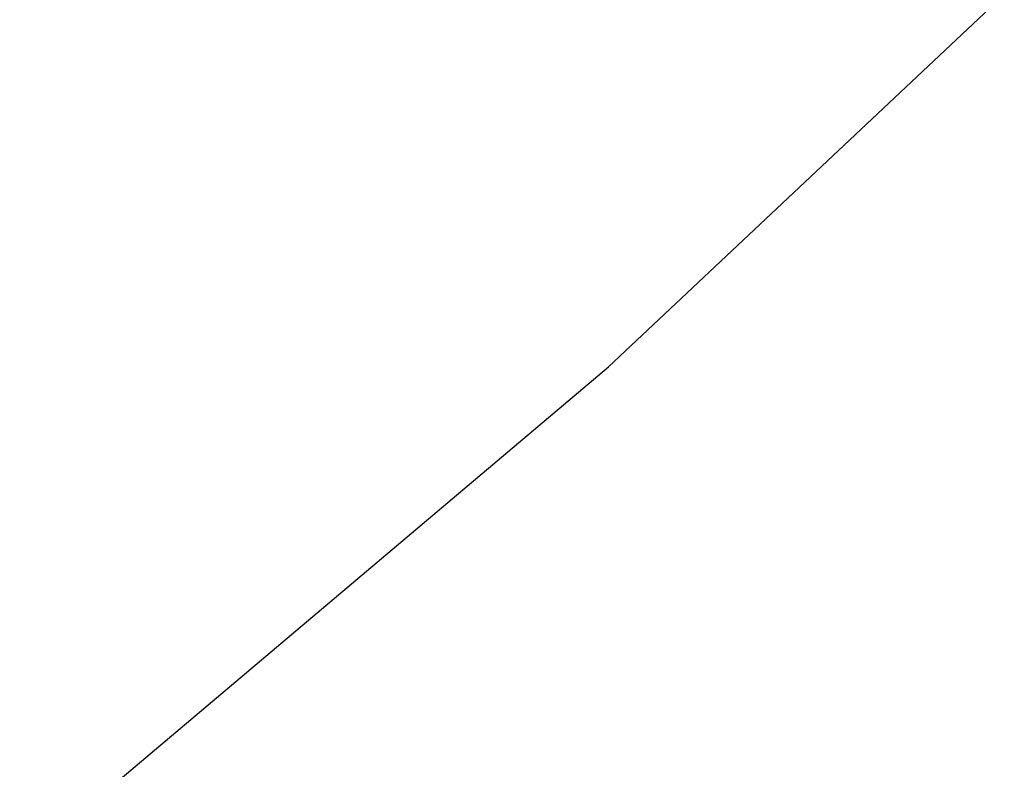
# Paper-space layout '_Trimétrica' of a CAD drawing. Header units: millimetres. Extents: x -779 to 107, y -976 to -84.
# Tile 58 of 197: x -200 to -192, y -686 to -679. Entities that reach past the tile are written whole.
import ezdxf

# ---------------------------------------------------------------- set-up
doc = ezdxf.new("R2010")
doc.units = ezdxf.units.MM

psp = doc.layouts.new('_Trimétrica')

# ---------------------------------------------------------------- linework, layer by layer
at = {"color": 7, "linetype": 'Continuous', "lineweight": 25, "flags": 128}
psp.add_lwpolyline([(-296.3797, -714.61), (-289.0477, -714.867), (-281.7955, -714.812), (-274.6351, -714.4453), (-267.5788, -713.7673), (-260.6384, -712.7792), (-253.8256, -711.4827), (-247.1519, -709.8799), (-240.6286, -707.9736), (-234.2666, -705.7671), (-228.0767, -703.2639), (-222.0693, -700.4683), (-216.2545, -697.3851), (-210.6422, -694.0195), (-205.2418, -690.377), (-200.0625, -686.4639), (-195.1129, -682.2868), (-190.4013, -677.8527), (-185.9359, -673.169), (-181.724, -668.2437)], dxfattribs=at)
at = {"color": 7, "linetype": 'Continuous', "lineweight": 25}
for points, knots in [([(-485.1541, -349.1574), (-484.4781, -348.6572), (-482.0756, -346.8794), (-477.7372, -344.0773), (-472.1518, -340.7543), (-466.3716, -337.7007), (-460.4212, -334.9011), (-454.3045, -332.3643), (-448.0312, -330.0919), (-441.6096, -328.087), (-435.0484, -326.3517), (-428.3563, -324.888), (-421.5421, -323.6976), (-414.6147, -322.7817), (-407.5832, -322.1414), (-400.4566, -321.7772), (-393.2442, -321.6896), (-385.9553, -321.8787), (-378.5993, -322.3443), (-371.1858, -323.0858), (-363.7246, -324.1023), (-356.2253, -325.3927), (-348.6978, -326.9554), (-341.1522, -328.7886), (-333.5984, -330.8899), (-326.0465, -333.2569), (-318.5065, -335.8866), (-310.9887, -338.7756), (-303.5032, -341.9203), (-296.06, -345.3167), (-288.6693, -348.9604), (-281.3411, -352.8467), (-274.0853, -356.9704), (-266.9119, -361.3262), (-259.8306, -365.9083), (-252.851, -370.7107), (-245.9827, -375.7269), (-239.235, -380.9501), (-232.6171, -386.3735), (-226.138, -391.9897), (-219.8066, -397.7912), (-213.6315, -403.77), (-207.6211, -409.918), (-201.7835, -416.227), (-196.1267, -422.6883), (-190.6582, -429.293), (-185.3856, -436.0323), (-180.3158, -442.8968), (-175.4557, -449.8773), (-170.8118, -456.9641), (-166.3903, -464.1475), (-162.1969, -471.4178), (-158.2373, -478.765), (-154.5165, -486.1791), (-151.0395, -493.65), (-147.8108, -501.1674), (-144.8344, -508.7212), (-142.1141, -516.301), (-139.6533, -523.8967), (-137.4551, -531.4979), (-135.5221, -539.0943), (-133.8566, -546.6758), (-132.4606, -554.2323), (-131.3355, -561.7537), (-130.4826, -569.2301), (-129.9027, -576.6516), (-129.5964, -584.0086), (-129.5638, -591.2914), (-129.8049, -598.4907), (-130.3191, -605.5972), (-131.1057, -612.6019), (-132.1638, -619.4959), (-133.4919, -626.2703), (-135.0886, -632.9167), (-136.952, -639.4266), (-139.08, -645.7918), (-141.4703, -652.0039), (-144.1201, -658.0553), (-147.0275, -663.9369), (-150.1846, -669.6451), (-153.6057, -675.1562), (-156.5162, -679.478), (-158.3694, -681.8858), (-158.9151, -682.5948)], [0, 0, 0, 0, 0.004978, 0.017693, 0.030397, 0.04309, 0.055768, 0.068432, 0.08108, 0.093711, 0.106327, 0.118926, 0.131511, 0.144081, 0.156639, 0.169184, 0.181719, 0.194244, 0.206762, 0.219271, 0.231775, 0.244274, 0.256768, 0.269259, 0.281747, 0.294233, 0.306717, 0.3192, 0.331682, 0.344164, 0.356646, 0.369128, 0.381609, 0.394091, 0.406573, 0.419056, 0.431539, 0.444022, 0.456505, 0.468989, 0.481473, 0.493956, 0.50644, 0.518923, 0.531407, 0.54389, 0.556372, 0.568854, 0.581335, 0.593815, 0.606295, 0.618774, 0.631252, 0.64373, 0.656206, 0.668683, 0.681159, 0.693634, 0.70611, 0.718586, 0.731063, 0.743541, 0.756021, 0.768504, 0.780989, 0.793478, 0.805973, 0.818473, 0.83098, 0.843495, 0.85602, 0.868555, 0.881102, 0.893662, 0.906236, 0.918826, 0.931432, 0.944054, 0.956693, 0.969348, 0.98202, 0.994706, 1, 1, 1, 1]), ([(-513.2217, -581.1301), (-512.5528, -582.437), (-510.6271, -586.1989), (-507.2576, -592.3573), (-503.0416, -599.5689), (-498.5916, -606.6821), (-493.9178, -613.6884), (-489.0259, -620.5779), (-483.9227, -627.3412), (-478.6153, -633.9692), (-473.111, -640.4529), (-467.4175, -646.7833), (-461.5424, -652.9518), (-455.4938, -658.95), (-449.2799, -664.7697), (-442.9094, -670.4028), (-436.3907, -675.8417), (-429.7328, -681.0787), (-422.9448, -686.1068), (-416.0358, -690.9188), (-409.0152, -695.5081), (-401.8925, -699.8682), (-394.6775, -703.9931), (-387.3799, -707.8768), (-380.0096, -711.5138), (-372.5767, -714.8989), (-365.0915, -718.0273), (-357.5641, -720.8942), (-350.0049, -723.4955), (-342.4244, -725.8273), (-334.8331, -727.8861), (-327.2415, -729.6688), (-319.6603, -731.1725), (-312.1001, -732.3949), (-304.5716, -733.3341), (-297.0855, -733.9885), (-289.6524, -734.3571), (-282.2831, -734.4391), (-274.9882, -734.2343), (-267.7781, -733.7431), (-260.6632, -732.9662), (-253.6539, -731.9048), (-246.7604, -730.5606), (-239.9924, -728.9357), (-233.3597, -727.0328), (-226.8718, -724.8549), (-220.5377, -722.4056), (-214.3666, -719.6884), (-208.3655, -716.7093), (-202.5481, -713.4661), (-196.9777, -710.0353), (-193.45, -707.5567), (-191.7231, -706.3434)], [0, 0, 0, 0, 0.010783, 0.03104, 0.051297, 0.071554, 0.09181, 0.112066, 0.132322, 0.152577, 0.172833, 0.193088, 0.213344, 0.2336, 0.253856, 0.274113, 0.29437, 0.314629, 0.334888, 0.355149, 0.375411, 0.395674, 0.415939, 0.436204, 0.456471, 0.476738, 0.497006, 0.517273, 0.53754, 0.557806, 0.57807, 0.59833, 0.618587, 0.638839, 0.659083, 0.67932, 0.699547, 0.719763, 0.739966, 0.760153, 0.780324, 0.800477, 0.820609, 0.840721, 0.86081, 0.880875, 0.900918, 0.920937, 0.940933, 0.960908, 0.980863, 1, 1, 1, 1])]:
    psp.add_open_spline(points, degree=3, knots=knots, dxfattribs=at)

doc.saveas('drawing.dxf')
